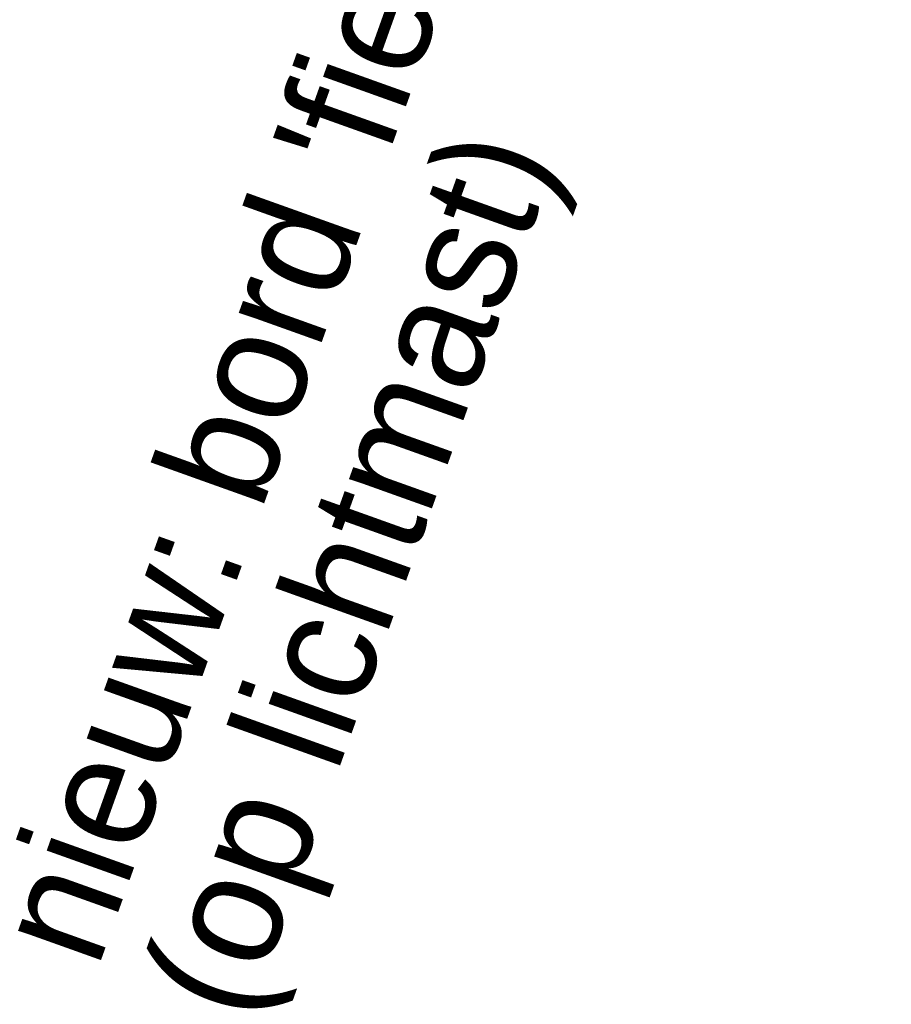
# Model space of a CAD drawing. Header units: metres. Extents: x 136326 to 138181, y 453212 to 454732.
# Tile 9 of 55: x 136461.04 to 136466.74, y 453482.02 to 453488.46. Entities that reach past the tile are written whole.
import ezdxf

# ---------------------------------------------------------------- set-up
doc = ezdxf.new("R2010")
doc.units = ezdxf.units.M
doc.layers.add('-DR-nw-inr-bebording-txt', color=2, linetype='Continuous')
doc.styles.add('eurostile', font='txt')

msp = doc.modelspace()

# ---------------------------------------------------------------- texts
at = {"layer": '-DR-nw-inr-bebording-txt', "insert": (136462.7428396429, 453481.8184635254), "char_height": 0.75, "attachment_point": 7, "rotation": 70.33562535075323, "line_spacing_factor": 0.8360563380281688, "style": 'eurostile'}
msp.add_mtext("nieuw: bord 'fietsstraat' + OB502\\P(op lichtmast)", dxfattribs=at)

doc.saveas('drawing.dxf')
